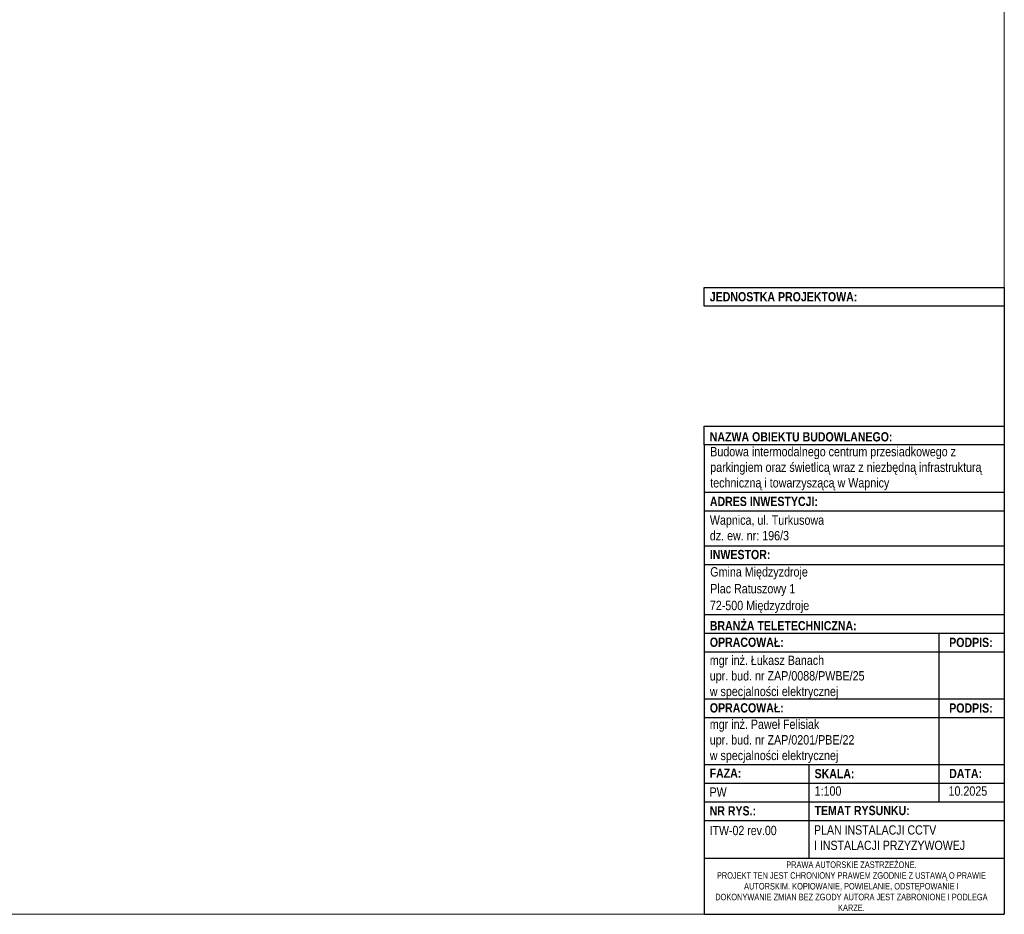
# Model space of a CAD drawing. Header units: metres. Extents: x 10441 to 19716, y -6570 to 1447.
# Tile 100 of 136: x 17609 to 19716, y -6570 to -4655. Entities that reach past the tile are written whole.
import ezdxf

# ---------------------------------------------------------------- set-up
doc = ezdxf.new("R2010")
doc.units = ezdxf.units.M
doc.header["$MEASUREMENT"] = 0
doc.layers.add('#elektryczne', color=8, linetype='Continuous', lineweight=20)
doc.layers.add('A_TABELKA', color=8, linetype='Continuous', lineweight=0)
doc.layers.add('2D - Rysunki i Obrazki', color=8, linetype='Continuous')
doc.styles.add('ARIAL', font='arial.ttf')
doc.styles.add('GENERATED_STYLE_1', font='arial.ttf')
doc.styles.add('GENERATED_STYLE_2', font='ARIALN.TTF')

msp = doc.modelspace()

# ---------------------------------------------------------------- linework, layer by layer
at = {"layer": '#elektryczne', "color": 0, "linetype": 'Continuous', "lineweight": 18}
msp.add_lwpolyline([(13875.9, -6570.3), (13875.9, -2470.3), (19715.9, -2470.3), (19715.9, -6570.3)], close=True, dxfattribs=at)
at = {"layer": '2D - Rysunki i Obrazki', "color": 0, "linetype": 'Continuous', "ltscale": 0.1}
for p, q in [((19715.9, -5228.6), (19715.9, -6570.3)), ((19073.5, -5565.6), (19073.5, -6570.3)), ((19073.6, -5666.7), (19715.9, -5666.7)), ((19073.6, -5706.8), (19715.9, -5706.8)), ((19073.6, -5781.6), (19716, -5781.6)), ((19073.6, -5821.8), (19715.9, -5821.8)), ((19073.6, -5928.5), (19716, -5928.5)), ((19073.6, -5928.5), (19716, -5928.5)), ((19073.6, -5968.7), (19715.9, -5968.7)), ((19575.8, -5968.7), (19575.8, -6329.4)), ((19073.6, -6008.8), (19715.9, -6008.8)), ((19073.6, -6109.2), (19715.9, -6109.2)), ((19073.6, -6109.2), (19715.9, -6109.2)), ((19073.6, -6109.2), (19715.9, -6109.2)), ((19073.6, -6149.3), (19715.9, -6149.3)), ((19073.6, -6149.3), (19715.9, -6149.3)), ((19073.6, -6249.7), (19715.9, -6249.7)), ((19073.6, -6249.7), (19715.9, -6249.7)), ((19073.6, -6249.7), (19715.9, -6249.7)), ((19073.6, -6249.7), (19715.9, -6249.7)), ((19297.7, -6249.7), (19297.7, -6449.9)), ((19073.6, -6289.3), (19715.9, -6289.3)), ((19073.6, -6329.4), (19715.9, -6329.4)), ((19297.7, -6329.3), (19297.7, -6449.8)), ((19073.5, -6369.5), (19715.9, -6369.5)), ((19073.5, -6449.8), (19715.9, -6449.8)), ((19073.5, -6449.8), (19715.9, -6449.8)), ((19073.5, -6570.3), (19715.9, -6570.3))]:
    msp.add_line(p, q, dxfattribs=at)
at = {"layer": '2D - Rysunki i Obrazki', "color": 0, "linetype": 'Continuous', "ltscale": 0.1, "flags": 128}
for points in [[(19073.6, -5228.6), (19715.9, -5228.6), (19715.9, -5268.7), (19073.6, -5268.7)], [(19073.5, -5525.5), (19715.9, -5525.5), (19715.9, -5565.6), (19073.5, -5565.6)]]:
    msp.add_lwpolyline(points, close=True, dxfattribs=at)

# ---------------------------------------------------------------- texts
at = {"layer": '2D - Rysunki i Obrazki', "color": 0, "linetype": 'Continuous', "attachment_point": 7}
for s, insert, char_height, style in [('\\A1;{\\fArial Narrow|b1|i0|c238|p34;JEDNOSTKA PROJEKTOWA:}', (19085.7, -5258.6), 19.765, 'GENERATED_STYLE_2'), ('\\A1;{\\fArial Narrow|b1|i0|c238|p34;NAZWA OBIEKTU BUDOWLANEGO:}', (19085.6, -5558.4), 19.765, 'GENERATED_STYLE_2'), ('\\A1;{\\fArial Narrow|b1|i0|c238|p34;ADRES INWESTYCJI:}', (19085.8, -5696.7), 19.765, 'GENERATED_STYLE_2'), ('{\\fArial Narrow|b0|i0|c238|p34;Wapnica, ul. Turkusowa\\Pdz. ew. nr: 196/3}', (19085.8, -5770.1), 20, 'GENERATED_STYLE_1'), ('\\A1;{\\fArial Narrow|b1|i0|c238|p34;INWESTOR:}', (19085.8, -5810.4), 19.765, 'GENERATED_STYLE_2'), ('\\pxl0.04167,sm1.07917;{\\fArial Narrow|b0|i0|c238|p34;Gmina Międzyzdroje\\PPlac Ratuszowy 1\\P\\pl0,s*;72-500 Międzyzdroje}', (19085.8, -5925.3), 20, 'GENERATED_STYLE_1'), ('\\A1;{\\fArial Narrow|b1|i0|c238|p34;BRANŻA TELETECHNICZNA:}', (19085.7, -5962.7), 19.765, 'GENERATED_STYLE_2'), ('\\A1;{\\fArial Narrow|b1|i0|c238|p34;OPRACOWAŁ:}', (19085.7, -5998.1), 19.765, 'GENERATED_STYLE_2'), ('\\A1;{\\fArial Narrow|b1|i0|c238|p34;PODPIS:}', (19598, -5998.4), 19.765, 'GENERATED_STYLE_2'), ('{\\fArial Narrow|b0|i0|c238|p34;mgr inż. Łukasz Banach\\Pupr. bud. nr ZAP/0088/PWBE/25\\Pw specjalności elektrycznej}', (19085.7, -6109.2), 20, 'GENERATED_STYLE_1'), ('\\A1;{\\fArial Narrow|b1|i0|c238|p34;OPRACOWAŁ:}', (19085.7, -6138.6), 19.765, 'GENERATED_STYLE_2'), ('\\A1;{\\fArial Narrow|b1|i0|c238|p34;PODPIS:}', (19598, -6138.9), 19.765, 'GENERATED_STYLE_2'), ('\\A1;{\\fArial Narrow|b1|i0|c238|p34;FAZA:}', (19085.3, -6278), 19.765, 'GENERATED_STYLE_2'), ('\\A1;{\\fArial Narrow|b1|i0|c238|p34;SKALA:}', (19309.9, -6279.3), 19.765, 'GENERATED_STYLE_2'), ('\\A1;{\\fArial Narrow|b1|i0|c238|p34;DATA:}', (19598, -6278.7), 19.765, 'GENERATED_STYLE_2'), ('\\A1;{\\fArial Narrow|b0|i0|c238|p34;1:100}', (19309.9, -6316.7), 20.044, 'GENERATED_STYLE_1'), ('\\A1;{\\fArial Narrow|b0|i0|c238|p34;10.2025}', (19596.5, -6316.7), 20.044, 'GENERATED_STYLE_1'), ('\\A1;{\\fArial Narrow|b1|i0|c238|p34;NR RYS.:}', (19085.3, -6358.9), 19.765, 'GENERATED_STYLE_2'), ('\\A1;{\\fArial Narrow|b1|i0|c238|p34;TEMAT RYSUNKU:}', (19309.8, -6358.2), 19.765, 'GENERATED_STYLE_2')]:
    msp.add_mtext(s, dxfattribs=dict(at, insert=insert, char_height=char_height, style=style))
at = {"layer": '2D - Rysunki i Obrazki', "color": 0, "linetype": 'Continuous', "attachment_point": 7, "style": 'GENERATED_STYLE_1'}
for s, insert, char_height, width in [('{\\fArial Narrow|b0|i0|c238|p34;Budowa intermodalnego centrum przesiadkowego z parkingiem oraz świetlicą wraz z niezbędną infrastrukturą techniczną i towarzyszącą w Wapnicy}', (19086.6, -5662.7), 20, 620.014), ('{\\fArial Narrow|b0|i0|c238|p34;mgr inż. Paweł Felisiak\\Pupr. bud. nr ZAP/0201/PBE/22\\Pw specjalności elektrycznej}', (19085.7, -6246.2), 20, 475.243), ('\\A1;{\\fArial Narrow|b0|i0|c238|p34;PW}', (19085.3, -6318.5), 19.765, 118.489)]:
    msp.add_mtext(s, dxfattribs=dict(at, insert=insert, char_height=char_height, width=width))
at = {"layer": 'A_TABELKA', "color": 0, "linetype": 'Continuous'}
for s, insert, char_height, width, attachment_point, style in [('\\A1;{\\fArial Narrow|b0|i0|c238|p34;ITW-02 rev.00}', (19085.3, -6401), 19.765, 165.642, 7, 'GENERATED_STYLE_1'), ('\\A1;{\\fArial Narrow|b0|i0|c238|p34;PLAN INSTALACJI CCTV\\PI INSTALACJI PRZYZYWOWEJ}', (19308.7, -6432.8), 19.765, 385.063, 7, 'GENERATED_STYLE_1'), ('{\\fArial Narrow|b0|i0|c238|p34;\\W1;PRAWA AUTORSKIE ZASTRZEŻONE.\\PPROJEKT TEN JEST CHRONIONY PRAWEM ZGODNIE Z USTAWĄ O PRAWIE AUTORSKIM. KOPIOWANIE, POWIELANIE, ODSTĘPOWANIE I DOKONYWANIE ZMIAN BEZ ZGODY AUTORA JEST ZABRONIONE I PODLEGA KARZE.}', (19388.8, -6510.2), 13.8353, 582.743, 5, 'ARIAL')]:
    msp.add_mtext(s, dxfattribs=dict(at, insert=insert, char_height=char_height, width=width, attachment_point=attachment_point, style=style))

doc.saveas('drawing.dxf')
